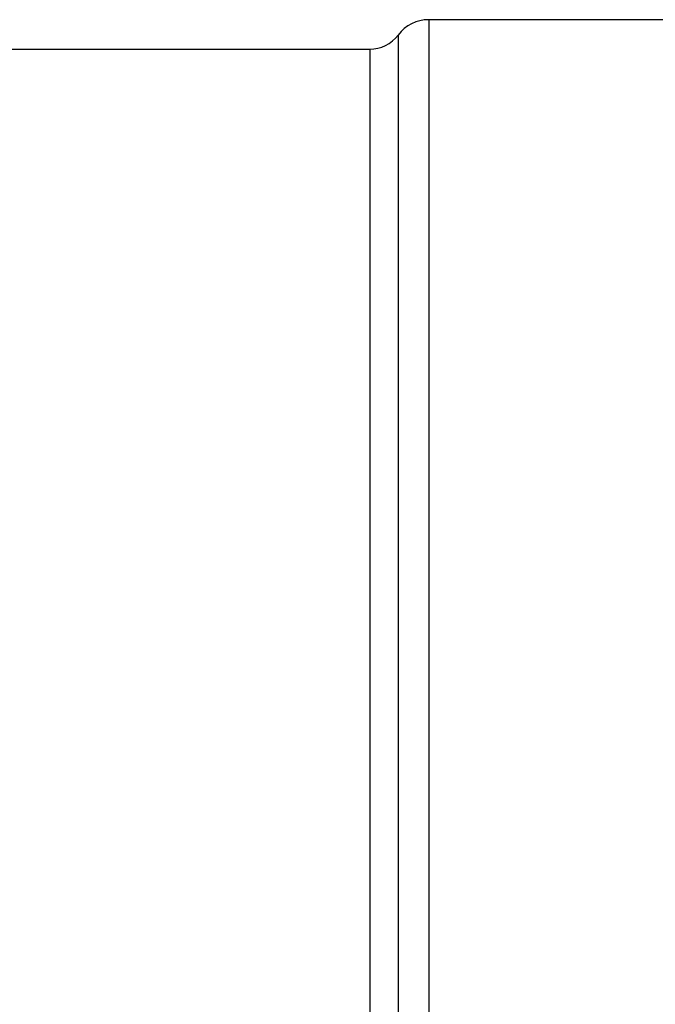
# Model space of a CAD drawing. Header units: millimetres. Extents: x 0 to 297, y 0 to 210.
# Tile 254 of 256: x 138.02 to 141.25, y 155.72 to 160.73. Entities that reach past the tile are written whole.
import ezdxf

# ---------------------------------------------------------------- set-up
doc = ezdxf.new("R2010")
doc.units = ezdxf.units.MM
doc.header["$LTSCALE"] = 16.335
doc.layers.get('0').update_dxf_attribs({"linetype": 'CONTINUOUS'})
doc.layers.add('AXES_REF', color=7, linetype='CONTINUOUS')

msp = doc.modelspace()

# ---------------------------------------------------------------- linework, layer by layer
at = {"color": 7, "linetype": 'Continuous'}
msp.add_line((130.1108, 160.576), (139.8008, 160.576), dxfattribs=at)
at = {"layer": 'AXES_REF', "color": 9, "linetype": 'Continuous'}
for p, q in [((140.1008, 160.726), (140.1008, 148.942)), ((139.9448, 160.648), (139.9448, 149.02)), ((139.8008, 160.576), (139.8008, 149.092))]:
    msp.add_line(p, q, dxfattribs=at)
at = {"layer": 'AXES_REF', "color": 7, "linetype": 'Continuous'}
msp.add_line((141.9008, 160.726), (140.1008, 160.726), dxfattribs=at)
for centre, radius, start, end in [((140.1008, 160.531), 0.195, 90, 143.1301), ((139.8008, 160.756), 0.18, 270, 323.1301)]:
    msp.add_arc(centre, radius, start, end, dxfattribs=at)

doc.saveas('drawing.dxf')
